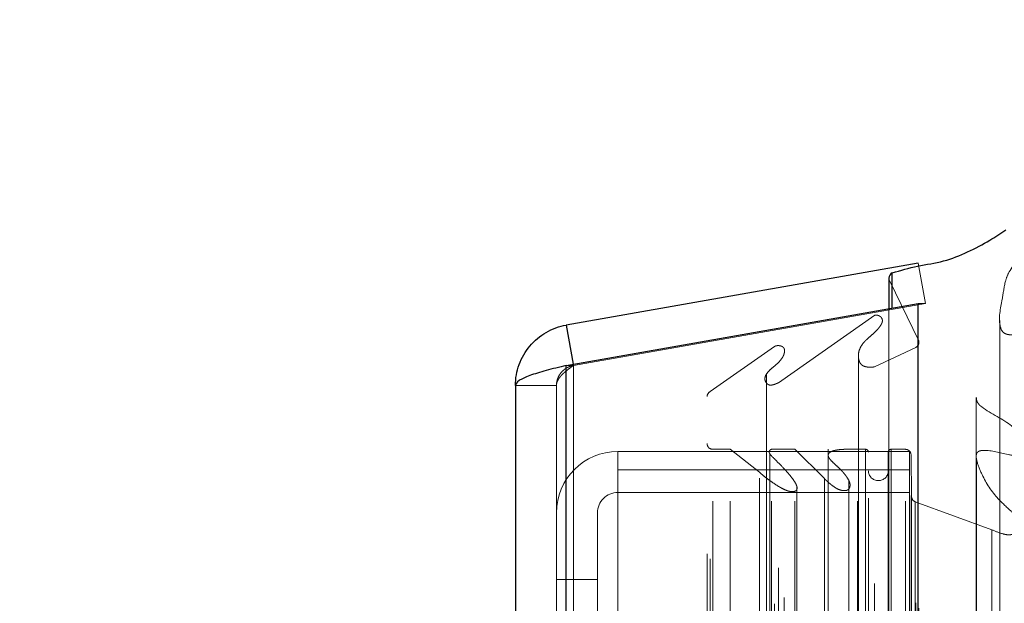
# Model space of a CAD drawing. Header units: inches. Extents: x 0.2 to 10.8, y 0.2 to 8.2.
# Tile 164 of 176: x 6.0247 to 6.1111, y 5.0699 to 5.1212. Entities that reach past the tile are written whole.
import ezdxf

# ---------------------------------------------------------------- set-up
doc = ezdxf.new("R2010")
doc.units = ezdxf.units.IN
doc.header["$MEASUREMENT"] = 0
doc.linetypes.add('HIDDEN', pattern=[0.07500000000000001, 0.05, -0.025])
doc.layers.add('DIMENSIONS', color=140, linetype='Continuous')
doc.styles.add('SLDTEXTSTYLE0', font='TXT', dxfattribs={"width": 0.7})
doc.dimstyles.new('SLDDIMSTYLE5', dxfattribs={"dimtxt": 0.0849609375, "dimasz": 0.13, "dimexe": 0, "dimexo": 0.0625, "dimgap": 0.021240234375, "dimtad": 0, "dimtih": 1, "dimtoh": 1, "dimdec": 4, "dimlfac": 20, "dimzin": 12, "dimdsep": 46, "dimtxsty": 'SLDTEXTSTYLE0', "dimsah": 1, "dimcen": 0.09, "dimadec": 0, "dimazin": 3, "dimtfac": 1, "dimtdec": 0, "dimtofl": 0, "dimtmove": 0, "dimatfit": 3, "dimfxl": 0, "dimfrac": 2, "dimtolj": 1, "dimtzin": 12, "dimarcsym": 0})

# ---------------------------------------------------------------- blocks, each defined once
blk = doc.blocks.new('_D_19')
at = {"layer": 'DIMENSIONS'}
blk.add_line((6.500331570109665, 5.39145029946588), (6.024666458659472, 5.39145029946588), dxfattribs=at)
for points in [[(6.149666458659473, 5.39145029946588), (6.184419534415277, 5.518305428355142), (6.144682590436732, 5.522885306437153)], [(6.201803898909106, 5.156273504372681), (6.252833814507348, 5.035046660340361), (6.286912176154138, 5.055990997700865)]]:
    blk.add_solid(points, dxfattribs=at)
at = {"layer": 'DIMENSIONS', "insert": (6.061264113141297, 5.314680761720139), "char_height": 0.08333333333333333, "attachment_point": 1, "style": 'SLDTEXTSTYLE0'}
blk.add_mtext('25°', dxfattribs=at)

msp = doc.modelspace()

# ---------------------------------------------------------------- linework, layer by layer
at = {"color": 7, "linetype": 'Continuous', "lineweight": 25}
for p, q in [((6.103581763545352, 5.099825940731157), (6.072669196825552, 5.094375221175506)), ((6.100995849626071, 5.098494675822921), (6.100995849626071, 5.095819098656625)), ((6.101301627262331, 5.095873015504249), (6.101301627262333, 5.098955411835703)), ((6.072669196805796, 5.090824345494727), (6.103581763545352, 5.096275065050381)), ((6.103581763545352, 2.766110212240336), (6.103581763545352, 5.096275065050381)), ((6.103581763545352, 5.096275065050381), (6.103623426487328, 5.096275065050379)), ((6.072669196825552, 5.094375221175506), (6.073276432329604, 5.090931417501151)), ((6.072669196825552, 2.771560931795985), (6.072669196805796, 5.090824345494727)), ((6.068206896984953, 5.089057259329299), (6.068206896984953, 2.773328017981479))]:
    msp.add_line(p, q, dxfattribs=at)
at = {"color": 7, "linetype": 'HIDDEN', "lineweight": 18}
for p, q in [((6.103581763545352, 5.099825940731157), (6.104206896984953, 5.096280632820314)), ((6.101046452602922, 2.764109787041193), (6.101046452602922, 5.098275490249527)), ((6.103627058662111, 5.092984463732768), (6.101046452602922, 5.098275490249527)), ((6.101046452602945, 2.764109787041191), (6.101046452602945, 5.098275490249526)), ((6.104206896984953, 5.096280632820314), (6.073294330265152, 5.090829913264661)), ((6.073294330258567, 5.090824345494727), (6.104206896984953, 5.096275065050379)), ((6.103623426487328, 5.096275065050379), (6.104206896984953, 5.096275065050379)), ((6.104206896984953, 2.766110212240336), (6.104206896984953, 5.096275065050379)), ((6.091309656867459, 5.089314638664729), (6.099763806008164, 5.0952342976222)), ((6.099763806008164, 2.767150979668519), (6.099763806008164, 5.0952342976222)), ((6.100995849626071, 5.095819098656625), (6.100995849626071, 2.766566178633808)), ((6.101301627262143, 2.766512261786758), (6.101301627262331, 5.095873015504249)), ((6.10035919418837, 5.094481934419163), (6.10035919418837, 5.09448681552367)), ((6.100359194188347, 2.767903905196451), (6.100359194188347, 5.094481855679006)), ((6.110739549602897, 5.094785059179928), (6.110739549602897, 5.094776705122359)), ((6.110739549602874, 5.094776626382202), (6.110739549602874, 2.767608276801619)), ((6.085299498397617, 5.088533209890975), (6.090959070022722, 5.092496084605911)), ((6.090959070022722, 2.769889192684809), (6.090959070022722, 5.092496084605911)), ((6.103627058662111, 2.769400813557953), (6.103627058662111, 5.092984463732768)), ((6.103643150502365, 2.769526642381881), (6.103643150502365, 5.092858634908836)), ((6.091818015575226, 5.091939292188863), (6.091818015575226, 5.091942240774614)), ((6.091818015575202, 2.770443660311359), (6.091818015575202, 5.091939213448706)), ((6.098325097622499, 5.091692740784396), (6.098325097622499, 5.091689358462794)), ((6.098325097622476, 5.091689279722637), (6.098325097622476, 2.770698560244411)), ((6.099745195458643, 5.090706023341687), (6.103356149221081, 5.092406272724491)), ((6.103356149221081, 2.769979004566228), (6.103356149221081, 5.092406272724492)), ((6.103356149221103, 2.769979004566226), (6.103356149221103, 5.092406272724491)), ((6.072669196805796, 5.090824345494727), (6.073294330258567, 5.090824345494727)), ((6.072669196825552, 5.090824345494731), (6.072669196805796, 2.771560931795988)), ((6.073276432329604, 5.090931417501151), (6.073294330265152, 5.090829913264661)), ((6.073294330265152, 2.771560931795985), (6.073294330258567, 5.090824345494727)), ((6.073294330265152, 5.090824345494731), (6.073294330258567, 2.771560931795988)), ((6.099745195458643, 2.771679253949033), (6.099745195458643, 5.090706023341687)), ((6.090250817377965, 5.090071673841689), (6.090250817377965, 2.772306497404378)), ((6.071806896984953, 5.089057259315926), (6.068206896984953, 5.089057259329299)), ((6.071806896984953, 5.089057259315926), (6.071806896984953, 2.773328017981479)), ((6.091309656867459, 2.773070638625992), (6.091309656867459, 5.089314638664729)), ((6.085299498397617, 2.773852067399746), (6.085299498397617, 5.088533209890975)), ((6.085039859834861, 2.77429050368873), (6.085039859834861, 5.08809477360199)), ((6.108677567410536, 5.088018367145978), (6.108677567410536, 5.088017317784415)), ((6.108677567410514, 5.088017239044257), (6.108677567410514, 2.774366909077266)), ((6.077206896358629, 5.081667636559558), (6.077206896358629, 5.083275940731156)), ((6.102806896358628, 5.083275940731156), (6.077206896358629, 5.083275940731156)), ((6.085539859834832, 2.778920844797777), (6.085539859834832, 5.083464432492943)), ((6.087059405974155, 5.083464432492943), (6.085539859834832, 5.083464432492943)), ((6.085539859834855, 2.778920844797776), (6.085539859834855, 5.083464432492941)), ((6.089644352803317, 5.081444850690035), (6.087059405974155, 5.083464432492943)), ((6.087059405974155, 2.778920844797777), (6.087059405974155, 5.083464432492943)), ((6.090553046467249, 5.083067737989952), (6.090553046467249, 5.083067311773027)), ((6.090553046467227, 5.083067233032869), (6.090553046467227, 2.779319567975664)), ((6.090680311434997, 2.778920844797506), (6.090680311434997, 5.083464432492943)), ((6.092747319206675, 5.083464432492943), (6.090680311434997, 5.083464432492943)), ((6.092747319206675, 2.778920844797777), (6.092747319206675, 5.083464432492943)), ((6.095342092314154, 5.080887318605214), (6.092747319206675, 5.083464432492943)), ((6.095670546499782, 5.083464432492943), (6.095670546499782, 5.082922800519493)), ((6.095670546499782, 5.082922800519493), (6.095670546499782, 2.779460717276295)), ((6.098249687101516, 2.778920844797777), (6.098249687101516, 5.083464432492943)), ((6.098953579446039, 5.083464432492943), (6.098249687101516, 5.083464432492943)), ((6.098953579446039, 5.083464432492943), (6.098953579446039, 2.778920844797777)), ((6.098953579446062, 2.778920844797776), (6.098953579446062, 5.083464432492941)), ((6.099203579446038, 2.779170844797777), (6.099203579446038, 5.083214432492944)), ((6.100953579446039, 5.083214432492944), (6.100953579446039, 2.779170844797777)), ((6.101203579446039, 2.778920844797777), (6.101203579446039, 5.083464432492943)), ((6.102447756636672, 5.083464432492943), (6.101203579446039, 5.083464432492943)), ((6.10120357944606, 5.083464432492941), (6.10120357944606, 2.778920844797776)), ((6.102447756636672, 2.778920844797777), (6.102447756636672, 5.083464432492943)), ((6.102447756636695, 2.778920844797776), (6.102447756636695, 5.083464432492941)), ((6.102806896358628, 5.081667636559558), (6.102806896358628, 5.083275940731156)), ((6.102953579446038, 2.779420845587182), (6.102953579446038, 5.082964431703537)), ((6.102995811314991, 5.07931652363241), (6.102953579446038, 5.082964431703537)), ((6.10295357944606, 2.779420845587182), (6.10295357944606, 5.082964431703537)), ((6.07720689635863, 5.081667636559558), (6.07720689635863, 5.039667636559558)), ((6.10280689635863, 5.081667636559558), (6.07720689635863, 5.081667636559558)), ((6.089644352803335, 2.780940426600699), (6.089644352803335, 5.081444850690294)), ((6.10280689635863, 5.081667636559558), (6.10280689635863, 2.780717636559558)), ((6.095342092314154, 2.781497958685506), (6.095342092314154, 5.080887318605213)), ((6.095342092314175, 2.781497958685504), (6.095342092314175, 5.080887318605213)), ((6.09747514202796, 2.781645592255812), (6.09747514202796, 5.080738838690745)), ((6.102806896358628, 5.079675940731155), (6.077206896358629, 5.079675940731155)), ((6.092908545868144, 5.080226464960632), (6.092908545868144, 5.080227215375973)), ((6.092908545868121, 2.782163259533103), (6.092908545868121, 5.080226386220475)), ((6.102995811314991, 2.783068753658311), (6.102995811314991, 5.07931652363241)), ((6.102995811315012, 2.783068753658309), (6.102995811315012, 5.079316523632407)), ((6.103324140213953, 2.783532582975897), (6.103324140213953, 5.078852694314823)), ((6.110039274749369, 5.076398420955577), (6.103324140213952, 5.078852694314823)), ((6.103324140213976, 2.783532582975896), (6.103324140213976, 5.078852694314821)), ((6.075406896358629, 5.077875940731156), (6.075406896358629, 5.072025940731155)), ((6.110039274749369, 2.785986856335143), (6.110039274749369, 5.076398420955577)), ((6.075406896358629, 5.072025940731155), (6.071806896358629, 5.072025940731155)), ((6.075406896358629, 5.072025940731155), (6.075406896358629, 5.039667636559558))]:
    msp.add_line(p, q, dxfattribs=at)
at = {"color": 7, "linetype": 'HIDDEN', "lineweight": 18, "flags": 128}
for points in [[(6.108684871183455, 5.08266956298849), (6.108684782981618, 3.940455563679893), (6.108684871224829, 2.779709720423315)], [(6.108684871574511, 5.082671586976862), (6.108684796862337, 3.954902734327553), (6.10868487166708, 2.779714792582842)]]:
    msp.add_lwpolyline(points, dxfattribs=at)
at = {"color": 7, "linetype": 'Continuous', "lineweight": 25}
msp.add_arc((6.101495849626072, 5.098494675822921), 0.0005000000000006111, 112.8577603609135, 180, dxfattribs=at)
at = {"color": 7, "linetype": 'HIDDEN', "lineweight": 18}
for centre, radius, start, end in [((6.101495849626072, 5.098494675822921), 0.0005000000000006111, 180, 205.9999999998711), ((6.103143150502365, 5.092858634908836), 0.0005000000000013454, 295.2138142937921, 14.57562494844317), ((6.085539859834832, 5.08809477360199), 0.0004999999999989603, 118.7326247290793, 180), ((6.085539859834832, 5.083964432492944), 0.0005000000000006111, 180, 270.0000000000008), ((6.077206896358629, 5.077875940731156), 0.005399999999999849, 90, 180), ((6.098953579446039, 5.083214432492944), 0.0002499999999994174, 0, 90), ((6.101203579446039, 5.083214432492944), 0.0002499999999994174, 90, 180), ((6.102447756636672, 5.082958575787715), 0.0005058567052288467, 0.6632841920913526, 90), ((6.100078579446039, 5.081589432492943), 0.0008750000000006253, 180, 0), ((6.077206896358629, 5.077875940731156), 0.001799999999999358, 90, 180), ((6.103495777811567, 5.07932231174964), 0.0004999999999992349, 180.6632841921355, 249.9234572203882)]:
    msp.add_arc(centre, radius, start, end, dxfattribs=at)
for points, knots in [([(6.112692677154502, 5.103757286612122), (6.113028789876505, 5.103893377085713), (6.113577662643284, 5.104115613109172), (6.114216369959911, 5.104311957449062), (6.114536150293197, 5.104318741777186), (6.114625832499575, 5.104305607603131), (6.11468562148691, 5.104286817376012), (6.114735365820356, 5.104255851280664), (6.114787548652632, 5.104197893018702), (6.114846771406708, 5.104042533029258), (6.114653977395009, 5.102943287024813), (6.113570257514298, 5.10119643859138), (6.111716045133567, 5.09957149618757), (6.111133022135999, 5.097994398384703), (6.110967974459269, 5.096356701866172), (6.110547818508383, 5.094880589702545), (6.110900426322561, 5.093882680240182), (6.111068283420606, 5.093714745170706), (6.111196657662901, 5.093633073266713), (6.111351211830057, 5.093567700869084), (6.111634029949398, 5.093510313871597), (6.112090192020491, 5.093547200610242), (6.112526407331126, 5.093593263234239), (6.112815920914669, 5.093609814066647), (6.112893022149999, 5.093611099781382), (6.112914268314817, 5.093611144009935), (6.112920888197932, 5.093611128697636), (6.113002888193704, 5.093610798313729), (6.113148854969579, 5.093601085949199), (6.11334379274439, 5.093541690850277), (6.113505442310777, 5.093452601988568), (6.113638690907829, 5.093272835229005), (6.113685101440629, 5.093083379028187), (6.11364840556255, 5.092971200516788), (6.113642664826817, 5.092953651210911)], [0, 0, 0, 0, 0.05464613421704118, 0.0892372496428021, 0.09592474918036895, 0.09910046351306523, 0.1021457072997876, 0.1051385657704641, 0.1082535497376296, 0.1153070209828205, 0.1360584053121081, 0.3258696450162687, 0.4874533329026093, 0.5426058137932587, 0.6485232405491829, 0.8131146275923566, 0.8372424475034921, 0.8465307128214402, 0.8541357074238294, 0.8618996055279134, 0.8711747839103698, 0.8947543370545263, 0.925356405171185, 0.9334276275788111, 0.9356053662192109, 0.9362269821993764, 0.936421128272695, 0.9365375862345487, 0.9477632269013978, 0.9567627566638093, 0.9656696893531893, 0.9768514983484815, 0.9963786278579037, 0.9999999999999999, 0.9999999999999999, 0.9999999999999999, 0.9999999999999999]), ([(6.099763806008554, 5.095234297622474), (6.099785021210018, 5.09523966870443), (6.099828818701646, 5.09525075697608), (6.099901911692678, 5.095253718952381), (6.099979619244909, 5.095245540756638), (6.100060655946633, 5.095224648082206), (6.100142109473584, 5.095191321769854), (6.100220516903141, 5.095146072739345), (6.100291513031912, 5.095089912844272), (6.1003510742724, 5.095023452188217), (6.100426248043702, 5.094900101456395), (6.100449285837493, 5.094720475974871), (6.10038508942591, 5.094535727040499), (6.100322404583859, 5.094417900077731), (6.100249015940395, 5.094297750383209), (6.100143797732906, 5.094152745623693), (6.09998786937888, 5.093971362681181), (6.099810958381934, 5.093788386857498), (6.099548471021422, 5.093540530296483), (6.099245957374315, 5.093284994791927), (6.098985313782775, 5.093047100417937), (6.098778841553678, 5.092829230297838), (6.098591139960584, 5.092583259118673), (6.098414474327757, 5.092240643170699), (6.098317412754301, 5.091868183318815), (6.098320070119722, 5.091499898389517), (6.098397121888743, 5.091167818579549), (6.098538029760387, 5.090938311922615), (6.098699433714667, 5.090810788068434), (6.098858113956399, 5.090743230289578), (6.0990122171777, 5.090704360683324), (6.099183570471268, 5.090681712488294), (6.099366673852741, 5.090675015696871), (6.099556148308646, 5.090682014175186), (6.099682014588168, 5.090697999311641), (6.09974519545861, 5.090706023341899)], [0, 0, 0, 0, 0.007960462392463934, 0.01643388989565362, 0.02568625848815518, 0.03586289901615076, 0.04696758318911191, 0.05886440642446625, 0.07132524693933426, 0.084348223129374, 0.0981164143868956, 0.1396729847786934, 0.1713393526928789, 0.192919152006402, 0.2037700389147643, 0.2380312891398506, 0.2737048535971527, 0.3108655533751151, 0.3494745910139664, 0.42920071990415, 0.4795781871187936, 0.5010973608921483, 0.5594705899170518, 0.6198861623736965, 0.6826849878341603, 0.7498827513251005, 0.8063629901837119, 0.8476239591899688, 0.8746901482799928, 0.8927151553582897, 0.9120125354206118, 0.9326833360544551, 0.9545444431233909, 0.9771827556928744, 1, 1, 1, 1]), ([(6.090959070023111, 5.092496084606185), (6.090980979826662, 5.092507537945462), (6.091025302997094, 5.092530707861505), (6.091103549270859, 5.092554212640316), (6.091188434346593, 5.092568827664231), (6.091279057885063, 5.092573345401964), (6.091372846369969, 5.092567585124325), (6.091467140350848, 5.092551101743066), (6.091558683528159, 5.092523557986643), (6.091643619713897, 5.092484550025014), (6.091717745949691, 5.092433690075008), (6.091774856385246, 5.092369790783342), (6.091812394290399, 5.09229522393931), (6.091847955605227, 5.092155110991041), (6.091835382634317, 5.091961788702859), (6.091767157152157, 5.091743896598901), (6.091682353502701, 5.091568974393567), (6.091546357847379, 5.091351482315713), (6.091258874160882, 5.091025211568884), (6.090798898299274, 5.090663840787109), (6.090365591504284, 5.090261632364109), (6.090126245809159, 5.089889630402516), (6.090097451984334, 5.089578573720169), (6.090183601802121, 5.089365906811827), (6.090290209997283, 5.089232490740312), (6.090393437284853, 5.089152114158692), (6.090521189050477, 5.089099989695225), (6.090686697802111, 5.08909972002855), (6.090835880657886, 5.089129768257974), (6.09098015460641, 5.089174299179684), (6.091132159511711, 5.089235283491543), (6.091245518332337, 5.089285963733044), (6.091309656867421, 5.089314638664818)], [0, 0, 0, 0, 0.01153720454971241, 0.02333957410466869, 0.03560994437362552, 0.04844240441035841, 0.06182712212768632, 0.07566953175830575, 0.08982058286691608, 0.1041220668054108, 0.1184783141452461, 0.1329864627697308, 0.1481405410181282, 0.1643801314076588, 0.2175714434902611, 0.2625792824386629, 0.3000381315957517, 0.3297442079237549, 0.405819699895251, 0.5264316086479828, 0.6254162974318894, 0.7109229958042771, 0.7663411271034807, 0.8095449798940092, 0.8405943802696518, 0.8568629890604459, 0.8776390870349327, 0.9001335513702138, 0.9256341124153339, 0.9430421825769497, 0.9677732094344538, 0.9999999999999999, 0.9999999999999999, 0.9999999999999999, 0.9999999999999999]), ([(6.073294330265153, 5.090829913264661), (6.073235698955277, 5.090817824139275), (6.073118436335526, 5.090793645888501), (6.072948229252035, 5.090735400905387), (6.072784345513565, 5.090661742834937), (6.072628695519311, 5.090571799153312), (6.072482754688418, 5.09046689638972), (6.072347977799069, 5.090347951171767), (6.072195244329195, 5.090183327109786), (6.072039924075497, 5.089961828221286), (6.071907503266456, 5.089676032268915), (6.071822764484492, 5.089371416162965), (6.071812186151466, 5.089161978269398), (6.071806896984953, 5.089057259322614)], [0, 0, 0, 0, 0.07144899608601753, 0.1428979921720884, 0.2143469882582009, 0.2857959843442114, 0.3572449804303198, 0.4286939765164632, 0.500142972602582, 0.6251072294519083, 0.7500714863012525, 0.8750357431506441, 1, 1, 1, 1]), ([(6.071806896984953, 5.089057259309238), (6.071808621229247, 5.08909933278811), (6.071812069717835, 5.089183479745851), (6.071839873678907, 5.089309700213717), (6.071883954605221, 5.089435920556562), (6.071945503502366, 5.089562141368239), (6.07202347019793, 5.089688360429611), (6.072117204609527, 5.089814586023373), (6.072252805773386, 5.089972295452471), (6.072443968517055, 5.090161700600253), (6.072702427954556, 5.090382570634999), (6.072987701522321, 5.09060346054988), (6.073192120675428, 5.090750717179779), (6.073294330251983, 5.090824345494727)], [0, 0, 0, 0, 0.07144899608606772, 0.1428979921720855, 0.2143469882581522, 0.2857959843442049, 0.3572449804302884, 0.4286939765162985, 0.5001429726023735, 0.6251072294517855, 0.7500714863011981, 0.8750357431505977, 1, 1, 1, 1]), ([(6.108698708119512, 5.088017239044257), (6.108696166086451, 5.087936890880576), (6.108690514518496, 5.087758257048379), (6.108802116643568, 5.087546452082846), (6.108915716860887, 5.087404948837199), (6.109771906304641, 5.086645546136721), (6.111377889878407, 5.086034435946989), (6.112510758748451, 5.084791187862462), (6.112867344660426, 5.084137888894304), (6.112969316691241, 5.083703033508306), (6.112968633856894, 5.083382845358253), (6.112822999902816, 5.083124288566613), (6.112669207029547, 5.083016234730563), (6.112512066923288, 5.082964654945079), (6.112161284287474, 5.0829007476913), (6.111103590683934, 5.083020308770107), (6.110093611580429, 5.083387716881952), (6.109193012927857, 5.08337132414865), (6.108996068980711, 5.083328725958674), (6.108880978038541, 5.08328288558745), (6.108793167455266, 5.083215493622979), (6.108713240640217, 5.08311407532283), (6.108646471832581, 5.082898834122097), (6.108736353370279, 5.082304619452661), (6.109233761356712, 5.081015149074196), (6.110173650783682, 5.07947156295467), (6.111442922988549, 5.078294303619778), (6.112127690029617, 5.077676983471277), (6.112416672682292, 5.077282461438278), (6.112534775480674, 5.076973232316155), (6.112505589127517, 5.076649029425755), (6.112368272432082, 5.076362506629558), (6.112190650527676, 5.076150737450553), (6.111969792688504, 5.076032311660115), (6.11178657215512, 5.075976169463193), (6.111589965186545, 5.075952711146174), (6.111323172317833, 5.07596556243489), (6.110785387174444, 5.076092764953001), (6.110353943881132, 5.076269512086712), (6.110039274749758, 5.076398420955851)], [0, 0, 0, 0, 0.01288302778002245, 0.02864215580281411, 0.03587577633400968, 0.03998846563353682, 0.1779124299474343, 0.2447467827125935, 0.2747300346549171, 0.2910961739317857, 0.3163384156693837, 0.3258217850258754, 0.3339661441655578, 0.3409830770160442, 0.3459427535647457, 0.3751429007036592, 0.4605615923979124, 0.4723872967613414, 0.4772058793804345, 0.4839488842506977, 0.4878957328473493, 0.4922556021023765, 0.5024471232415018, 0.5214657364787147, 0.5896777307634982, 0.7181384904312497, 0.7915886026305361, 0.8291157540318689, 0.8461592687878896, 0.8627283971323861, 0.8793961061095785, 0.8969583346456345, 0.9128764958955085, 0.9203610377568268, 0.9279179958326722, 0.9354322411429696, 0.9430092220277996, 0.9584343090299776, 1, 1, 1, 1]), ([(6.090680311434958, 5.083464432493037), (6.090661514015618, 5.083455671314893), (6.090615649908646, 5.08343429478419), (6.090550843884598, 5.083385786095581), (6.09048952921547, 5.083308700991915), (6.090483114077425, 5.083195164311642), (6.090553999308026, 5.083048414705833), (6.090680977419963, 5.082887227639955), (6.090879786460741, 5.082699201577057), (6.091174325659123, 5.082405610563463), (6.091613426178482, 5.081960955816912), (6.092124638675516, 5.081407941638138), (6.092554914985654, 5.080884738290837), (6.092800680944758, 5.080506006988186), (6.092913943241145, 5.080240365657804), (6.092965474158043, 5.080040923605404), (6.09290330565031, 5.079886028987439), (6.092806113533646, 5.079805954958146), (6.092724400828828, 5.079770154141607), (6.092624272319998, 5.079751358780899), (6.092512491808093, 5.079746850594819), (6.092394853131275, 5.079754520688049), (6.092287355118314, 5.079772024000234), (6.092206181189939, 5.079791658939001), (6.092157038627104, 5.079805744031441), (6.092132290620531, 5.079813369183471), (6.092119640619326, 5.079817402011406), (6.092113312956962, 5.079819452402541), (6.092110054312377, 5.079820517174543), (6.092108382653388, 5.079821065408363), (6.092107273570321, 5.079821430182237), (6.092106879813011, 5.079821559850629), (6.09210648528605, 5.079821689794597), (6.09210537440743, 5.079822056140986), (6.092103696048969, 5.079822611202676), (6.092100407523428, 5.07982370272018), (6.092093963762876, 5.0798258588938), (6.09208084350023, 5.079830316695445), (6.092054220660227, 5.079839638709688), (6.091999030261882, 5.079860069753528), (6.091884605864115, 5.079906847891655), (6.091685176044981, 5.079998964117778), (6.091305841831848, 5.080203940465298), (6.090848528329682, 5.080502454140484), (6.090365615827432, 5.080855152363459), (6.089966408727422, 5.081153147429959), (6.08974565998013, 5.081353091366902), (6.089644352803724, 5.081444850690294)], [0, 0, 0, 0, 0.006813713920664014, 0.01662488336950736, 0.02880129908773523, 0.0432449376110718, 0.06153773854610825, 0.09267946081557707, 0.1227809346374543, 0.1582908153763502, 0.2446744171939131, 0.3518189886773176, 0.4366866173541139, 0.499291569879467, 0.5269003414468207, 0.5542236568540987, 0.5823332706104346, 0.591009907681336, 0.6000828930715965, 0.6102172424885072, 0.6215477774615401, 0.6332544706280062, 0.6454001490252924, 0.6543563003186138, 0.6588776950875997, 0.6612120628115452, 0.6623977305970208, 0.662995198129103, 0.663295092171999, 0.6634453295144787, 0.6635731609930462, 0.6635993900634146, 0.6636256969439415, 0.6637536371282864, 0.6639044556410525, 0.6642066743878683, 0.6648134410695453, 0.6660363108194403, 0.6685195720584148, 0.6736378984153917, 0.6845002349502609, 0.7076844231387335, 0.7445879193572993, 0.8266851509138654, 0.8931142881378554, 0.9509474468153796, 0.9999999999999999, 0.9999999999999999, 0.9999999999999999, 0.9999999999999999]), ([(6.098249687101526, 5.083464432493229), (6.098068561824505, 5.083469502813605), (6.097730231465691, 5.083478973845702), (6.097258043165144, 5.083473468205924), (6.096857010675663, 5.083454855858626), (6.096507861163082, 5.083419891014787), (6.096202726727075, 5.083363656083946), (6.095940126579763, 5.083280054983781), (6.095772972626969, 5.083163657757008), (6.095676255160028, 5.083025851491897), (6.095660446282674, 5.08287298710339), (6.095745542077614, 5.082713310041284), (6.095901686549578, 5.08249378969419), (6.096178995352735, 5.082225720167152), (6.096538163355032, 5.081904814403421), (6.096840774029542, 5.081602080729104), (6.097090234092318, 5.081324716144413), (6.097290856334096, 5.081065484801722), (6.097473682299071, 5.080763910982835), (6.097595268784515, 5.080487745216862), (6.097599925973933, 5.080243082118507), (6.097558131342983, 5.08009217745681), (6.097482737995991, 5.079971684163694), (6.097372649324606, 5.079881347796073), (6.097189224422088, 5.079829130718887), (6.096929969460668, 5.079838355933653), (6.096620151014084, 5.079916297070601), (6.096339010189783, 5.080064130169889), (6.096087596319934, 5.080241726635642), (6.095839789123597, 5.080429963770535), (6.095588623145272, 5.080647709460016), (6.09542641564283, 5.080805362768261), (6.095342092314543, 5.080887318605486)], [0, 0, 0, 0, 0.05196159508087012, 0.09706091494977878, 0.135318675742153, 0.1671159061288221, 0.1979920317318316, 0.2256176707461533, 0.2492849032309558, 0.2626017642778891, 0.2884785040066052, 0.3076344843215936, 0.3310504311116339, 0.387551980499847, 0.4441018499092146, 0.4992353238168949, 0.5342989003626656, 0.574369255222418, 0.619248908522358, 0.6687661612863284, 0.6919634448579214, 0.7161595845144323, 0.7318433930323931, 0.7464290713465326, 0.7616257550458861, 0.7869110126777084, 0.8189731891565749, 0.8545526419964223, 0.8862573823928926, 0.9210874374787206, 0.9589774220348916, 0.9999999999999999, 0.9999999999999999, 0.9999999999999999, 0.9999999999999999])]:
    msp.add_open_spline(points, degree=3, knots=knots, dxfattribs=at)
at = {"color": 7, "linetype": 'Continuous', "lineweight": 25}
for points, knots in [([(6.101301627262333, 5.098955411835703), (6.102033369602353, 5.099172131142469), (6.103499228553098, 5.099606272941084), (6.105854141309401, 5.099921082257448), (6.107957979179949, 5.100784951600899), (6.109771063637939, 5.101718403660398), (6.1108101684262, 5.102428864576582), (6.111263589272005, 5.102738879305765)], [0, 0, 0, 0, 0.2067852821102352, 0.4142415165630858, 0.6219266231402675, 0.8350249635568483, 1, 1, 1, 1]), ([(6.068206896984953, 5.08905725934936), (6.068206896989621, 5.089685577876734), (6.068317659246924, 5.090313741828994), (6.068747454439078, 5.091494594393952), (6.069066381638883, 5.092046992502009), (6.069874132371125, 5.093009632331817), (6.070362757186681, 5.093419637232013), (6.071451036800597, 5.094047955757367), (6.072050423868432, 5.094266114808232), (6.072669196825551, 5.094375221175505)], [0, 0, 0, 0, 0.25, 0.25, 0.5, 0.5, 0.75, 0.75, 1, 1, 1, 1]), ([(6.072669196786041, 5.090824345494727), (6.072050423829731, 5.090677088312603), (6.071451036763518, 5.09052983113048), (6.07036275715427, 5.090235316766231), (6.069874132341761, 5.090088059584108), (6.069066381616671, 5.089793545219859), (6.068747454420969, 5.089646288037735), (6.068317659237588, 5.089351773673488), (6.068206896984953, 5.089204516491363), (6.068206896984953, 5.089057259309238)], [0, 0, 0, 0, 0.25, 0.25, 0.5, 0.5, 0.75, 0.75, 1, 1, 1, 1])]:
    msp.add_open_spline(points, degree=3, knots=knots, dxfattribs=at)

# ---------------------------------------------------------------- dimensions: what is measured, and where the dimension line sits
at = {"layer": 'DIMENSIONS'}
dim = msp.add_angular_dim_2l(base=(6.163065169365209, 5.512828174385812), line1=((6.550331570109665, 5.39145029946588), (6.706142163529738, 5.39145029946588)), line2=((6.124051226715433, 5.120016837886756), (6.706142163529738, 5.39145029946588)), dimstyle='SLDDIMSTYLE5', dxfattribs=at)
dim.commit()
dim.dimension.update_dxf_attribs({"geometry": '_D_19', "text_midpoint": (6.162035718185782, 5.274773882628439), "dimtype": 162})

doc.saveas('drawing.dxf')
